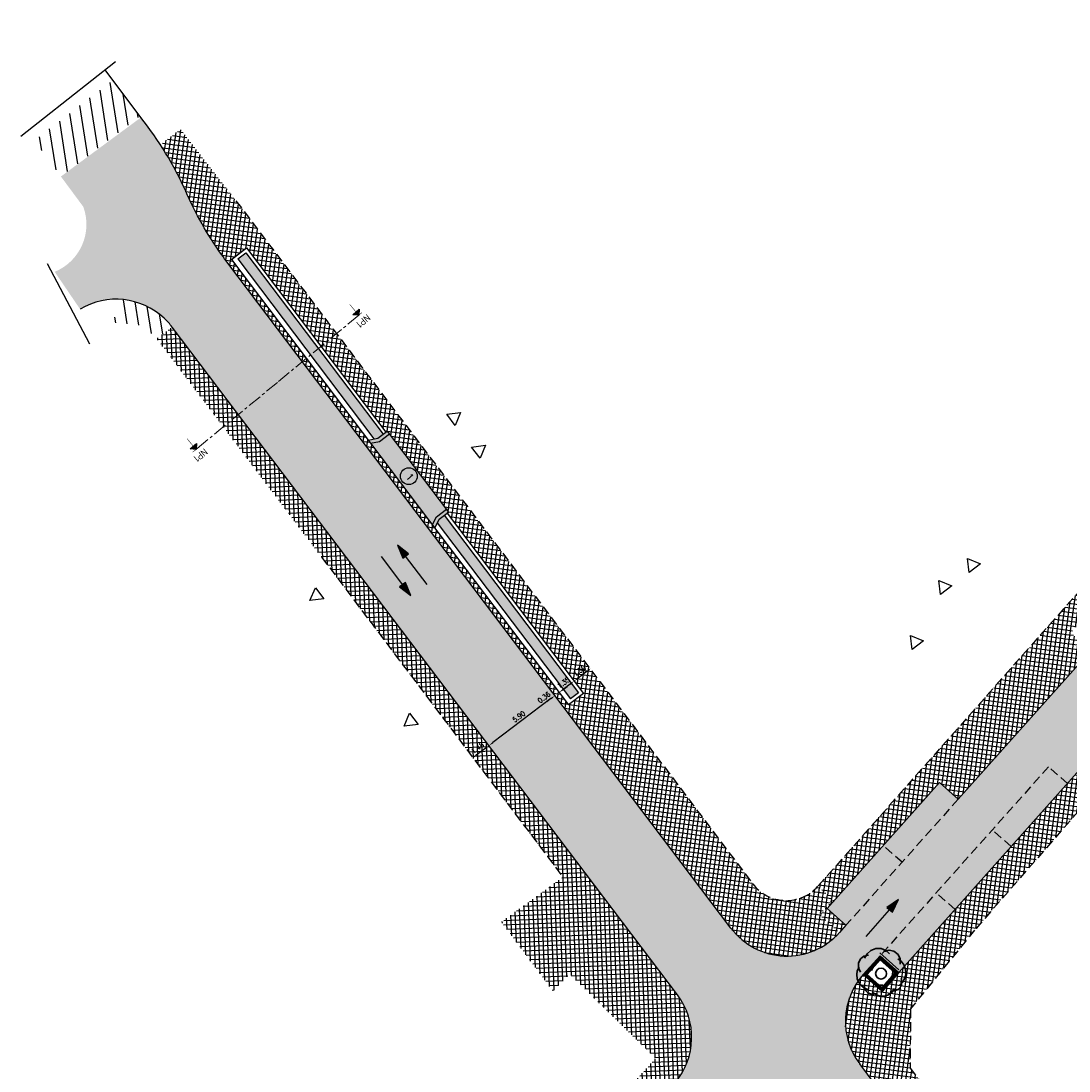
# Model space of a CAD drawing. Header units: metres. Extents: x 183890 to 185675, y 327401 to 328446.
# Tile 5 of 69: x 183979 to 184054, y 327715 to 327790. Entities that reach past the tile are written whole.
import ezdxf
from ezdxf.enums import TextEntityAlignment as Align

# ---------------------------------------------------------------- set-up
doc = ezdxf.new("R2010")
doc.units = ezdxf.units.M
doc.header["$LTSCALE"] = 0.2
doc.header["$PDMODE"] = 35
doc.header["$PDSIZE"] = 0.2
for name, pattern in [('ACAD_ISO02W100', [15, 12, -3]), ('CENTERx10', [20, 12.5, -2.5, 2.5, -2.5]), ('HIDDEN', [9.524999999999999, 6.35, -3.175]), ('HIDDEN2', [4.762499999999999, 3.175, -1.5875]), ('XX-CENTER', [8, 5, -1, 1, -1])]:
    doc.linetypes.add(name, pattern=pattern)
for name, color, linetype, lineweight in [('O_GRO_L_BOOM', 116, 'Continuous', 30), ('X-XX-AL-AANPIJLING-T25', 7, 'Continuous', 25), ('X-XX-AL-M', 7, 'Continuous', 18), ('X-XX-AL-T25', 7, 'Continuous', 25), ('X-XX-AL-VERWIJZING_DOORSNEDE-G', 7, 'XX-CENTER', 18)]:
    doc.layers.add(name, color=color, linetype=linetype, lineweight=lineweight)
for name, color, linetype in [('O_RIO_L_KOKER', 7, 'Continuous'), ('O_WEGEN_A_PVAK', 253, 'Continuous'), ('O_WEGEN_A_RIJWEG_GEB KL', 253, 'Continuous'), ('O_WEGEN_A_TROTTOIR', 252, 'Continuous'), ('O_WEGEN_brug', 254, 'Continuous'), ('O_WEGEN_HERSTRATEN', 253, 'Continuous'), ('O_WEGEN_L_2STREK', 3, 'Continuous'), ('O_WEGEN_L_HARDSTEENBAND200', 1, 'CENTERx10'), ('O_WEGEN_L_OB 60x200', 2, 'HIDDEN'), ('O_WEGEN_L_P-VAK', 6, 'HIDDEN2'), ('O_WEGEN_L_RIJRICHTING', 3, 'Continuous'), ('O_WEGEN_L_TB18-20', 1, 'ACAD_ISO02W100'), ('O_WEGEN_T_BOOGSTRALEN', 7, 'Continuous'), ('VOP-A', 7, 'Continuous'), ('Z_ZZZ_L_AAND_INRITTEN', 2, 'Continuous'), ('Z_ZZZ_Z_WERKGRENS', 3, 'FENCELINE2')]:
    doc.layers.add(name, color=color, linetype=linetype)
doc.styles.add('NLCS-ISO', font='NLCS-ISO.ttf')
doc.styles.add('ROMANS', font='romans.shx', dxfattribs={"width": 0.9})
doc.styles.add('ROMANS1_200_25', font='romans.shx', dxfattribs={"width": 0.9, "height": 0.5})
doc.styles.get("Standard").update_dxf_attribs({"font": 'arial.ttf'})
doc.linetypes.add('FENCELINE2', pattern='A,6.35,-2.54,[132,ltypeshp.shx,S=2.54,R=0,X=-2.54,Y=0],-2.54,25.4', length=36.83)
doc.dimstyles.new('1_200', dxfattribs={"dimscale": 0.2, "dimtxt": 1.8, "dimasz": 1.8, "dimexe": 1.8, "dimexo": 0.625, "dimgap": 0.9, "dimtad": 1, "dimlfac": -1, "dimzin": 0, "dimdsep": 46, "dimtxsty": 'ROMANS', "dimcen": 0.9, "dimse1": 1, "dimse2": 1, "dimadec": 0, "dimazin": 0, "dimtfac": 1, "dimtix": 1, "dimtofl": 0, "dimtmove": 2, "dimatfit": 3, "dimfxl": 1, "dimtolj": 1, "dimtzin": 0, "dimarcsym": 0})

# ---------------------------------------------------------------- blocks, each defined once
blk = doc.blocks.new('*D2')
at = {"layer": 'Defpoints', "color": 0, "transparency": 16777216}
for p in [(184019.6111764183, 327743.476992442), (184018.4231585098, 327742.5777074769), (184018.4231585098, 327742.5777074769)]:
    blk.add_point(p, dxfattribs=at)
at = {"layer": 'X-XX-AL-M', "color": 0, "lineweight": -2, "transparency": 16777216}
blk.add_line((184019.3241385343, 327743.2597155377), (184018.7101963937, 327742.7949843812), dxfattribs=at)
at = {"layer": 'X-XX-AL-M', "color": 0, "transparency": 16777216}
for points in [[(184019.2879257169, 327743.3075551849), (184019.3603513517, 327743.2118758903), (184019.6111764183, 327743.476992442)], [(184018.6739835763, 327742.8428240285), (184018.7464092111, 327742.7471447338), (184018.4231585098, 327742.5777074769)]]:
    blk.add_solid(points, dxfattribs=at)
at = {"layer": 'X-XX-AL-M', "color": 0, "transparency": 16777216, "insert": (184018.7998905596, 327743.3143878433), "char_height": 0.36, "attachment_point": 5, "rotation": 37.12435430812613, "style": 'ROMANS'}
blk.add_mtext('\\A1;1.50', dxfattribs=at)
blk = doc.blocks.new('*D13')
at = {"layer": 'Defpoints', "color": 0, "transparency": 16777216}
for p in [(184017.0597285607, 327741.5456421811), (184012.3554965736, 327737.9847151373), (184012.3554965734, 327737.9847151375)]:
    blk.add_point(p, dxfattribs=at)
at = {"layer": 'X-XX-AL-M', "color": 0, "lineweight": -2, "transparency": 16777216}
blk.add_line((184016.7726906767, 327741.3283652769), (184012.6425344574, 327738.2019920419), dxfattribs=at)
at = {"layer": 'X-XX-AL-M', "color": 0, "transparency": 16777216}
for points in [[(184016.7364778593, 327741.3762049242), (184016.8089034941, 327741.2805256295), (184017.0597285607, 327741.5456421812)], [(184012.60632164, 327738.2498316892), (184012.6787472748, 327738.1541523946), (184012.3554965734, 327737.9847151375)]]:
    blk.add_solid(points, dxfattribs=at)
at = {"layer": 'X-XX-AL-M', "color": 0, "transparency": 16777216, "insert": (184014.4903356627, 327740.0522165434), "char_height": 0.36, "attachment_point": 5, "rotation": 37.12435430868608, "style": 'ROMANS'}
blk.add_mtext('\\A1;5.90', dxfattribs=at)
blk = doc.blocks.new('*D3')
at = {"layer": 'Defpoints', "color": 0, "transparency": 16777216}
for p in [(184012.3554965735, 327737.9847151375), (184011.1676585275, 327737.1006343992), (184011.1749096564, 327737.0910551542)]:
    blk.add_point(p, dxfattribs=at)
at = {"layer": 'X-XX-AL-M', "color": 0, "lineweight": -2, "transparency": 16777216}
blk.add_line((184012.0684586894, 327737.7674382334), (184011.4619475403, 327737.3083320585), dxfattribs=at)
at = {"layer": 'X-XX-AL-M', "color": 0, "transparency": 16777216}
for points in [[(184012.032245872, 327737.8152778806), (184012.1046715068, 327737.719598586), (184012.3554965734, 327737.9847151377)], [(184011.425734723, 327737.3561717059), (184011.4981603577, 327737.2604924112), (184011.1749096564, 327737.0910551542)]]:
    blk.add_solid(points, dxfattribs=at)
at = {"layer": 'X-XX-AL-M', "color": 0, "transparency": 16777216, "insert": (184011.5479262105, 327737.8249230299), "char_height": 0.36, "attachment_point": 5, "rotation": 37.12435430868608, "style": 'ROMANS'}
blk.add_mtext('\\A1;1.48', dxfattribs=at)
blk = doc.blocks.new('*D27')
at = {"layer": 'Defpoints', "color": 0, "transparency": 16777216}
for p in [(184018.4231585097, 327742.5777074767), (184017.3467664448, 327741.7629190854), (184017.3467664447, 327741.7629190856)]:
    blk.add_point(p, dxfattribs=at)
at = {"layer": 'X-XX-AL-M', "color": 0, "lineweight": -2, "transparency": 16777216}
blk.add_line((184018.1361206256, 327742.3604305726), (184017.6338043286, 327741.9801959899), dxfattribs=at)
at = {"layer": 'X-XX-AL-M', "color": 0, "transparency": 16777216}
for points in [[(184018.0999078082, 327742.4082702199), (184018.172333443, 327742.3125909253), (184018.4231585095, 327742.577707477)], [(184017.5975915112, 327742.0280356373), (184017.670017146, 327741.9323563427), (184017.3467664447, 327741.7629190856)]]:
    blk.add_solid(points, dxfattribs=at)
at = {"layer": 'X-XX-AL-M', "color": 0, "transparency": 16777216, "insert": (184017.6676855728, 327742.4573511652), "char_height": 0.36, "attachment_point": 5, "rotation": 37.12435430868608, "style": 'ROMANS'}
blk.add_mtext('\\A1;1.35', dxfattribs=at)
blk = doc.blocks.new('*D12')
at = {"layer": 'Defpoints', "color": 0, "transparency": 16777216}
for p in [(184017.3467664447, 327741.7629190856), (184017.0597285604, 327741.5456421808), (184017.0597285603, 327741.545642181)]:
    blk.add_point(p, dxfattribs=at)
at = {"layer": 'X-XX-AL-M', "color": 0, "lineweight": -2, "transparency": 16777216}
for p, q in [((184017.6338043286, 327741.9801959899), (184017.9208422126, 327742.1974728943)), ((184016.7726906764, 327741.3283652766), (184016.4856527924, 327741.1110883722))]:
    blk.add_line(p, q, dxfattribs=at)
at = {"layer": 'X-XX-AL-M', "color": 0, "transparency": 16777216}
for points in [[(184017.5975915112, 327742.0280356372), (184017.670017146, 327741.9323563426), (184017.3467664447, 327741.7629190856)], [(184016.736477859, 327741.376204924), (184016.8089034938, 327741.2805256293), (184017.0597285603, 327741.545642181)]]:
    blk.add_solid(points, dxfattribs=at)
at = {"layer": 'X-XX-AL-M', "color": 0, "transparency": 16777216, "insert": (184016.2824285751, 327741.4187284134), "char_height": 0.36, "attachment_point": 5, "rotation": 37.12435430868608, "style": 'ROMANS'}
blk.add_mtext('\\A1;0.36', dxfattribs=at)
blk = doc.blocks.new('Boom-2')
at = {"layer": 'O_GRO_L_BOOM'}
for p, q in [((-2.872645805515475, 3.753385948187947), (-2.122767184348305, 4.44453141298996)), ((-2.122767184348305, 4.44453141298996), (-1.079351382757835, 4.846132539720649)), ((-1.079351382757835, 4.846132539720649), (0.001416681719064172, 4.802082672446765)), ((0.001416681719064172, 4.802082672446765), (0.9300709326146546, 4.4311362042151)), ((0.5884910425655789, 4.222993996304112), (1.598547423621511, 4.48716459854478)), ((0.9300709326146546, 4.4311362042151), (1.706611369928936, 3.733293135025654)), ((1.598547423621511, 4.48716459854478), (2.560561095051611, 4.253648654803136)), ((-4.64327125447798, 1.854732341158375), (-4.220289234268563, 2.697991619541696)), ((-4.220289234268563, 2.697991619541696), (-3.503770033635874, 3.251706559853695)), ((-3.503770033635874, 3.251706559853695), (-2.579108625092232, 3.463841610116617)), ((-3.381022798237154, 2.858091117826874), (-2.872645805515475, 3.753385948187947)), ((2.560561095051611, 4.253648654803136), (3.422496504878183, 3.607841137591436)), ((3.359770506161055, 2.749898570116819), (4.03223983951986, 2.222845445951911)), ((3.422496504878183, 3.607841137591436), (3.857457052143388, 2.701855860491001)), ((3.857457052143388, 2.701855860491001), (3.813407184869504, 1.621087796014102)), ((4.03223983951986, 2.222845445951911), (4.63799033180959, 1.420931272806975)), ((-4.987555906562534, -0.4629104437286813), (-4.872794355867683, 0.3096371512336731)), ((-4.872794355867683, 0.3096371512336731), (-4.483171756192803, 1.01546590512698)), ((-4.653961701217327, 0.9113948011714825), (-4.64327125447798, 1.854732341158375)), ((-4.219001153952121, 0.005409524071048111), (-4.653961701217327, 0.9113948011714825)), ((-1.957386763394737, 0.329601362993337), (-1.586440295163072, 1.258255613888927)), ((-1.586440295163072, 1.258255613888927), (-0.8699210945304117, 1.811970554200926)), ((2.172226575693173, 0.8552378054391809), (2.332326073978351, 0.01597136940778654)), ((2.332326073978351, 0.01597136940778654), (2.2175645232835, -0.7565762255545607)), ((4.63799033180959, 1.420931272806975), (4.935520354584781, 0.5483054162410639)), ((4.935520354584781, 0.5483054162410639), (5.010224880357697, -0.3429965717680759)), ((-4.912851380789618, -1.354212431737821), (-4.987555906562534, -0.4629104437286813)), ((-4.581961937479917, -2.089407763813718), (-4.912851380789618, -1.354212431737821)), ((-4.080282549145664, -2.720531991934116), (-4.581961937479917, -2.089407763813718)), ((4.387086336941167, -2.010838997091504), (3.72260268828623, -2.649948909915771)), ((4.164260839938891, -2.029515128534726), (4.049499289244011, -2.80206272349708)), ((4.056196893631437, -1.275643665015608), (4.164260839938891, -2.029515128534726)), ((4.810068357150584, -1.167579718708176), (4.387086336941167, -2.010838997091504)), ((5.010224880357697, -0.3429965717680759), (4.810068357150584, -1.167579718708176)), ((-3.407813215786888, -3.247585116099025), (-4.080282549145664, -2.720531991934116)), ((-3.337101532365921, -3.555805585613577), (-3.46384161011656, -2.579108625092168)), ((-2.668625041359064, -3.499777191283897), (-3.407813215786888, -3.247585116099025)), ((-2.697991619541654, -4.220289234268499), (-3.337101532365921, -3.555805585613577)), ((-1.821372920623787, -4.505840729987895), (-2.697991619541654, -4.220289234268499)), ((-1.100860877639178, -4.535207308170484), (-1.858725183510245, -4.060189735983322)), ((-0.4963984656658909, -2.644539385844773), (-1.235586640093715, -2.3923473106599)), ((0.30950854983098, -2.621870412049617), (-0.4963984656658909, -2.644539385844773)), ((2.222845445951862, -4.032239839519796), (1.506326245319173, -4.585954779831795)), ((2.787250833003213, -3.805421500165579), (1.981343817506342, -3.828090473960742)), ((2.697863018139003, -3.274375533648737), (2.222845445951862, -4.032239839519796)), ((3.522446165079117, -3.474532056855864), (2.787250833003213, -3.805421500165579)), ((4.049499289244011, -2.80206272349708), (3.522446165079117, -3.474532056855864)), ((-0.8967115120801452, -4.293705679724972), (-1.821372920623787, -4.505840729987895)), ((-0.309637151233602, -4.872794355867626), (-1.100860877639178, -4.535207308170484)), ((0.633700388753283, -4.883484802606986), (-0.309637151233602, -4.872794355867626)), ((1.506326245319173, -4.585954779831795), (0.633700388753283, -4.883484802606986))]:
    blk.add_line(p, q, dxfattribs=at)
blk.add_circle((-0.03025623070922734, -0.2848553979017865), 1.103874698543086, dxfattribs=at)
blk = doc.blocks.new('pijldrsn')
at = {"linetype": 'Continuous'}
blk.add_hatch(color=256, dxfattribs=at).paths.add_polyline_path([(-2.99999997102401, -2.999999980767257), (2.897598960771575e-08, 1.923274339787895e-08), (3.00000002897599, -2.999999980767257)])
for p, q in [((-2.99999997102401, -2.999999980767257), (2.897598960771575e-08, 1.923274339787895e-08)), ((2.897598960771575e-08, 1.923274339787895e-08), (3.00000002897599, -2.999999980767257)), ((2.897598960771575e-08, 1.923274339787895e-08), (2.897598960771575e-08, -2.999999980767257)), ((2.897598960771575e-08, 1.923274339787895e-08), (2.897598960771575e-08, 1.923274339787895e-08)), ((2.897598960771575e-08, 1.923274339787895e-08), (2.897598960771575e-08, 1.923274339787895e-08)), ((2.897598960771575e-08, 1.923274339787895e-08), (2.897598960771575e-08, 1.923274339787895e-08)), ((3.00000002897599, -2.999999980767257), (-2.99999997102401, -2.999999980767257))]:
    blk.add_line(p, q, dxfattribs=at)
at = {"linetype": 'Continuous', "const_width": 0.35}
for points in [[(-2.99999997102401, 1.923274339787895e-08), (3.00000002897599, 1.923274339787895e-08)], [(2.897598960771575e-08, 1.923274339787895e-08), (2.897598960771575e-08, -9.999999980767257)]]:
    blk.add_lwpolyline(points, dxfattribs=at)
at = {"flags": 11}
for tag, p in [('TEXTAT', (0, -65)), ('TEXTHG', (0.02287704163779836, -71.78196205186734))]:
    blk.add_attdef(tag, text='', height=5, dxfattribs=at).set_placement(p, align=Align.TOP_CENTER)

msp = doc.modelspace()

# ---------------------------------------------------------------- hatches: boundary and pattern name
at = {"layer": 'O_RIO_L_KOKER'}
h = msp.add_hatch(color=143, dxfattribs=at)
h.dxf.hatch_style = 1
h.paths.add_polyline_path([(183995.0661664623, 327773.0196985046), (183994.4920906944, 327772.5851446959), (184004.1773390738, 327759.7902587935), (184004.4631053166, 327759.843528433), (184004.8298759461, 327760.121160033)])
h = msp.add_hatch(color=143, dxfattribs=at)
h.dxf.hatch_style = 1
h.paths.add_polyline_path([(184009.1854763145, 327754.3671093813), (184008.818705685, 327754.0894777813), (184008.6898616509, 327753.8289030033), (184018.1681635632, 327741.3074077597), (184018.7422393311, 327741.7419615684)])
at = {"layer": 'O_WEGEN_A_PVAK'}
for points in [[(184065.484527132, 327748.7239727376), (184064.1421858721, 327749.9208249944), (184064.0575192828, 327749.8282317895), (184040.1830132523, 327723.0515479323), (184041.5265294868, 327721.85364805)], [(184045.7432309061, 327734.1711872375), (184044.4008896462, 327735.3680394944), (184044.3162230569, 327735.2754462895), (184036.4137154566, 327726.412312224), (184037.757231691, 327725.2144123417)]]:
    msp.add_hatch(color=256, dxfattribs=at).paths.add_polyline_path(points)
at = {"layer": 'O_WEGEN_A_RIJWEG_GEB KL'}
h = msp.add_hatch(color=256, dxfattribs=at)
edge = h.paths.add_edge_path()
edge.add_arc((184069.3951899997, 327755.2360591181), 2.5, 0, 360)
edge = h.paths.add_edge_path()
edge.add_arc((184141.3339885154, 327838.4391510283), 2.5, 0, 360)
edge = h.paths.add_edge_path()
edge.add_line((184071.5434042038, 327749.8034990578), (184075.32, 327753.2100000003))
edge.add_line((184075.32, 327753.2100000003), (184074.1005622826, 327754.5927109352))
edge.add_arc((184077.851839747, 327757.900188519), 5.001148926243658, 139.434776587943, 221.4024202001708, ccw=False)
edge.add_line((184074.0526361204, 327761.1525019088), (184081.3549604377, 327769.4738817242))
edge.add_line((184081.3549604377, 327769.4738817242), (184089.841919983, 327779.1452388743))
edge.add_line((184089.841919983, 327779.1452388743), (184117.5509981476, 327810.7211801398))
edge.add_line((184117.5509981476, 327810.7211801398), (184122.3279498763, 327816.2447950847))
edge.add_line((184122.3279498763, 327816.2447950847), (184136.3969138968, 327832.7524866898))
edge.add_arc((184140.2023497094, 327829.5092385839), 5.000000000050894, 44.28618020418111, 139.5601336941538, ccw=False)
edge.add_line((184143.7816555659, 327833.0004517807), (184147.34857049, 327836.3898014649))
edge.add_line((184147.34857049, 327836.3898014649), (184146.3093073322, 327837.483510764))
edge.add_arc((184149.9339084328, 327840.9276749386), 5.000000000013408, 139.5601336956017, 223.5377885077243, ccw=False)
edge.add_line((184146.1284726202, 327844.1709230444), (184188.4023322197, 327893.7725736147))
edge.add_line((184188.4023322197, 327893.7725736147), (184186.0468639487, 327896.0192153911))
edge.add_line((184186.0468639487, 327896.0192153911), (184139.7511758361, 327841.6985887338))
edge.add_line((184139.7511758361, 327841.6985887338), (184115.1081984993, 327812.8648288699))
edge.add_line((184115.1081984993, 327812.8648288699), (184065.2713859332, 327756.0731789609))
edge.add_line((184065.2713859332, 327756.0731789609), (184037.1644505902, 327724.5552712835))
edge.add_line((184037.1644505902, 327724.5552712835), (184039.6140133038, 327722.4133805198))
edge.add_line((184039.6140133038, 327722.4133805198), (184040.1830132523, 327723.0515479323))
edge.add_line((184040.1830132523, 327723.0515479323), (184064.0575192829, 327749.8282317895))
edge.add_arc((184067.7895088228, 327746.5007321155), 5.000000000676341, 41.34209099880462, 138.2793095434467, ccw=False)
h = msp.add_hatch(color=256, dxfattribs=at)
edge = h.paths.add_edge_path()
edge.add_line((183989.2623149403, 327768.3729982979), (183993.3392090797, 327772.9006084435))
edge.add_arc((184013.7145453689, 327787.3866593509), 24.99999999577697, 203.5502022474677, 215.4113080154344, ccw=False)
edge.add_arc((183967.8790283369, 327767.4090374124), 25.0000000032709, 23.55020224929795, 32.23300750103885)
edge.add_line((183989.0261793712, 327780.7431291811), (183987.6019861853, 327782.639524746))
edge.add_line((183987.6019861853, 327782.639524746), (183981.9165621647, 327778.4466985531))
edge.add_line((183981.9165621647, 327778.4466985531), (183983.5079996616, 327776.2959998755))
edge.add_arc((183980.0868520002, 327775.040505), 3.64424459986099, -67.60961910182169, 20.152158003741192, ccw=False)
edge.add_line((183981.4749999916, 327771.671000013), (183983.2807175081, 327769.0174762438))
edge.add_arc((183985.8436751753, 327764.7243133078), 4.999999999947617, 46.86435020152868, 120.83660518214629, ccw=False)
h = msp.add_hatch(color=256, dxfattribs=at)
edge = h.paths.add_edge_path()
edge.add_line((183993.3392090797, 327772.9006084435), (183989.2623149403, 327768.3729982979))
edge.add_arc((183985.8436751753, 327764.7243133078), 4.999999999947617, 37.12435430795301, 46.86435020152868, ccw=False)
edge.add_line((183989.8303124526, 327767.7420480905), (184025.7697039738, 327720.2636153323))
edge.add_arc((184021.7831196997, 327717.2458105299), 4.99999999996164, -40.11659934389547, 37.12536063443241, ccw=False)
edge.add_line((184025.6067934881, 327714.0240844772), (184023.6182098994, 327711.6758880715))
edge.add_line((184023.6182098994, 327711.6758880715), (184027.2734323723, 327708.5647229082))
edge.add_line((184027.2734323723, 327708.5647229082), (184027.5370522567, 327708.8510702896))
edge.add_arc((184031.0809557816, 327705.323925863), 5.000000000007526, 40.248871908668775, 135.1357965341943, ccw=False)
edge.add_line((184034.8971817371, 327708.5544706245), (184040.6030527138, 327712.8929678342))
edge.add_line((184040.6030527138, 327712.8929678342), (184038.7328088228, 327715.3597042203))
edge.add_arc((184042.71710291, 327718.3805320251), 4.999999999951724, 138.279309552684, 217.1688201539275, ccw=False)
edge.add_line((184038.9851133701, 327721.708031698), (184039.6140133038, 327722.4133805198))
edge.add_line((184039.6140133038, 327722.4133805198), (184037.1644505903, 327724.5552712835))
edge.add_arc((184033.5648643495, 327728.0255708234), 5.000000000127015, 217.1243543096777, 316.0476487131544, ccw=False)
edge.add_line((184029.5782270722, 327725.0078360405), (183993.7813589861, 327772.2979854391))
edge.add_arc((184013.7145453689, 327787.3866593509), 24.99999999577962, 215.4113080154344, 217.1243543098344, ccw=False)
at = {"layer": 'O_WEGEN_A_TROTTOIR'}
h = msp.add_hatch(dxfattribs=at)
h.set_pattern_fill('ANSI37', color=256, scale=0.1, style=0)
h.set_pattern_definition([(82.34754323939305, (184037.0400008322, 327702.9326401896), (-0.3146723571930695, 0.04227951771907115), []), (172.3475432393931, (184037.0400008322, 327702.9326401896), (-0.04227951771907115, -0.3146723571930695), [])])
edge = h.paths.add_edge_path()
edge.add_line((184170.9238634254, 327916.7893261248), (184168.1620519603, 327914.0683892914))
edge.add_line((184168.1620519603, 327914.0683892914), (184184.4543829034, 327898.6707699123))
edge.add_line((184184.4543829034, 327898.6707699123), (184178.2445199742, 327892.0179112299))
edge.add_line((184178.2445199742, 327892.0179112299), (184159.7736778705, 327870.5080951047))
edge.add_line((184159.7736778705, 327870.5080951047), (184152.0655389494, 327861.3893509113))
edge.add_line((184152.0655389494, 327861.3893509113), (184143.1366759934, 327850.8200929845))
edge.add_line((184143.1366759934, 327850.8200929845), (184133.1612139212, 327839.0938221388))
edge.add_line((184133.1612139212, 327839.0938221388), (184128.0533838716, 327832.9952355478))
edge.add_line((184128.0533838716, 327832.9952355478), (184120.9878794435, 327824.5601401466))
edge.add_line((184120.9878794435, 327824.5601401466), (184113.5270943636, 327816.6307289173))
edge.add_line((184113.5270943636, 327816.6307289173), (184112.2763495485, 327815.3402812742))
edge.add_line((184112.2763495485, 327815.3402812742), (184109.3260929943, 327812.0411351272))
edge.add_line((184109.3260929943, 327812.0411351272), (184106.3758364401, 327808.7419889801))
edge.add_line((184106.3758364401, 327808.7419889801), (184101.8911135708, 327803.6371200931))
edge.add_line((184101.8911135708, 327803.6371200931), (184098.0173604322, 327799.2126215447))
edge.add_line((184098.0173604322, 327799.2126215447), (184094.48503175, 327795.1520159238))
edge.add_line((184094.48503175, 327795.1520159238), (184089.8638483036, 327789.8397120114))
edge.add_line((184089.8638483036, 327789.8397120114), (184080.5068335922, 327778.9974336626))
edge.add_line((184080.5068335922, 327778.9974336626), (184072.106946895, 327769.2694053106))
edge.add_line((184072.106946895, 327769.2694053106), (184069.467163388, 327766.0384463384))
edge.add_line((184069.467163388, 327766.0384463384), (184065.8851491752, 327762.2204311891))
edge.add_line((184065.8851491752, 327762.2204311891), (184062.7716076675, 327758.4149915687))
edge.add_line((184062.7716076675, 327758.4149915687), (184057.0538201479, 327752.0181105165))
edge.add_line((184057.0538201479, 327752.0181105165), (184050.045833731, 327744.1098007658))
edge.add_line((184050.045833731, 327744.1098007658), (184035.7609510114, 327727.9897242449))
edge.add_line((184035.7609510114, 327727.9897242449), (184036.8335170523, 327727.0334077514))
edge.add_line((184036.8335170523, 327727.0334077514), (184058.029058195, 327750.8204988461))
edge.add_line((184058.029058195, 327750.8204988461), (184057.9320264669, 327750.9070138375))
edge.add_line((184057.9320264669, 327750.9070138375), (184061.6597104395, 327755.0878339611))
edge.add_line((184061.6597104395, 327755.0878339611), (184061.7567421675, 327755.0013189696))
edge.add_line((184061.7567421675, 327755.0013189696), (184064.6591675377, 327758.271287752))
edge.add_line((184064.6591675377, 327758.271287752), (184064.5614555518, 327758.3570337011))
edge.add_line((184064.5614555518, 327758.3570337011), (184067.5295845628, 327761.7393716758))
edge.add_line((184067.5295845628, 327761.7393716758), (184067.6272965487, 327761.6536257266))
edge.add_line((184067.6272965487, 327761.6536257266), (184078.2062547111, 327773.7089008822))
edge.add_line((184078.2062547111, 327773.7089008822), (184078.3605611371, 327773.884741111))
edge.add_line((184078.3605611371, 327773.884741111), (184078.2628491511, 327773.9704870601))
edge.add_line((184078.2628491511, 327773.9704870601), (184081.8905623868, 327778.1044556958))
edge.add_line((184081.8905623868, 327778.1044556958), (184081.9882743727, 327778.0187097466))
edge.add_line((184081.9882743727, 327778.0187097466), (184084.8403826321, 327781.2688360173))
edge.add_line((184084.8403826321, 327781.2688360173), (184084.7426706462, 327781.3545819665))
edge.add_line((184084.7426706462, 327781.3545819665), (184088.3703838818, 327785.4885506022))
edge.add_line((184088.3703838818, 327785.4885506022), (184088.4680958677, 327785.4028046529))
edge.add_line((184088.4680958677, 327785.4028046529), (184089.3183356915, 327786.3716973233))
edge.add_line((184089.3183356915, 327786.3716973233), (184095.9005945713, 327793.8725249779))
edge.add_line((184095.9005945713, 327793.8725249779), (184100.9782996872, 327799.6588350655))
edge.add_line((184100.9782996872, 327799.6588350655), (184100.8805877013, 327799.7445810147))
edge.add_line((184100.8805877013, 327799.7445810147), (184105.5641314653, 327805.080724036))
edge.add_line((184105.5641314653, 327805.080724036), (184105.6613478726, 327804.9954129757))
edge.add_line((184105.6613478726, 327804.9954129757), (184112.2618930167, 327812.5170787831))
edge.add_arc((184105.115673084, 327818.961162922), 9.62261293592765, 317.957526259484, 319.5061315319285)
edge.add_arc((184109.2123159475, 327809.1404734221), 4.809926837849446, 47.95752626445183, 49.50613153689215)
edge.add_arc((184002.5161160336, 327911.6051224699), 147.726548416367, 318.0216747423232, 319.5702800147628)
edge.add_arc((184118.1718452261, 327819.3879406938), 4.809926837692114, 228.1998395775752, 229.7484448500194)
edge.add_arc((183832.8490808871, 328064.2733510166), 376.0658423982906, 318.6285075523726, 320.2015190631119)
edge.add_line((184121.7806535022, 327823.5576179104), (184121.6817121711, 327823.6419423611))
edge.add_line((184121.6817121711, 327823.6419423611), (184124.4141967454, 327826.8480784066))
edge.add_line((184124.4141967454, 327826.8480784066), (184124.5131380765, 327826.7637539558))
edge.add_line((184124.5131380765, 327826.7637539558), (184132.9956939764, 327836.7166841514))
edge.add_line((184132.9956939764, 327836.7166841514), (184132.8967526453, 327836.8010086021))
edge.add_line((184132.8967526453, 327836.8010086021), (184136.4643479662, 327840.9870142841))
edge.add_line((184136.4643479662, 327840.9870142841), (184136.5632892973, 327840.9026898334))
edge.add_line((184136.5632892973, 327840.9026898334), (184141.6614680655, 327846.884591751))
edge.add_line((184141.6614680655, 327846.884591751), (184141.5625267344, 327846.9689162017))
edge.add_line((184141.5625267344, 327846.9689162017), (184144.2882409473, 327850.167108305))
edge.add_line((184144.2882409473, 327850.167108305), (184144.3871822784, 327850.0827838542))
edge.add_line((184144.3871822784, 327850.0827838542), (184153.0703731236, 327860.271127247))
edge.add_line((184153.0703731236, 327860.271127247), (184152.9714317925, 327860.3554516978))
edge.add_line((184152.9714317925, 327860.3554516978), (184155.8903550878, 327863.7803439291))
edge.add_line((184155.8903550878, 327863.7803439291), (184155.9892964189, 327863.6960194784))
edge.add_line((184155.9892964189, 327863.6960194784), (184160.7856252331, 327869.3237484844))
edge.add_line((184160.7856252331, 327869.3237484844), (184160.686683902, 327869.4080729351))
edge.add_line((184160.686683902, 327869.4080729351), (184164.2304259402, 327873.5660905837))
edge.add_line((184164.2304259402, 327873.5660905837), (184164.3293672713, 327873.481766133))
edge.add_line((184164.3293672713, 327873.481766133), (184168.6163719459, 327878.5118842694))
edge.add_line((184168.6163719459, 327878.5118842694), (184168.5174306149, 327878.5962087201))
edge.add_line((184168.5174306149, 327878.5962087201), (184170.1390546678, 327880.4989266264))
edge.add_line((184170.1390546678, 327880.4989266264), (184170.2379959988, 327880.4146021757))
edge.add_line((184170.2379959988, 327880.4146021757), (184184.8263917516, 327897.5317643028))
edge.add_line((184184.8263917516, 327897.5317643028), (184186.0060768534, 327896.52635739))
edge.add_line((184186.0060768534, 327896.52635739), (184174.7037869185, 327883.2649177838))
edge.add_line((184174.7037869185, 327883.2649177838), (184164.7147772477, 327871.5444036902))
edge.add_line((184164.7147772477, 327871.5444036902), (184157.281196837, 327862.8222793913))
edge.add_line((184157.281196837, 327862.8222793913), (184152.7911996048, 327857.5539817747))
edge.add_line((184152.7911996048, 327857.5539817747), (184143.0009307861, 327846.0666584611))
edge.add_line((184143.0009307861, 327846.0666584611), (184132.3446379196, 327833.5631936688))
edge.add_line((184132.3446379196, 327833.5631936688), (184123.0009470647, 327822.5998585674))
edge.add_line((184123.0009470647, 327822.5998585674), (184116.0522002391, 327814.491513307))
edge.add_line((184116.0522002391, 327814.491513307), (184110.7072732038, 327808.3955431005))
edge.add_line((184110.7072732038, 327808.3955431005), (184097.0656220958, 327792.8501694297))
edge.add_line((184097.0656220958, 327792.8501694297), (184068.6274280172, 327760.4433625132))
edge.add_line((184068.6274280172, 327760.4433625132), (184065.6131281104, 327757.0084103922))
edge.add_line((184065.6131281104, 327757.0084103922), (184063.126618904, 327754.2086414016))
edge.add_line((184063.126618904, 327754.2086414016), (184062.277121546, 327753.2558793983))
edge.add_line((184062.277121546, 327753.2558793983), (184055.0909873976, 327745.1962009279))
edge.add_line((184055.0909873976, 327745.1962009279), (184054.4640208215, 327745.3660228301))
edge.add_line((184054.4640208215, 327745.3660228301), (184053.7407485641, 327746.0109035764))
edge.add_line((184053.7407485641, 327746.0109035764), (184035.8786978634, 327725.9625210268))
edge.add_line((184035.8786978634, 327725.9625210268), (184037.2940067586, 327724.7005499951))
edge.add_line((184037.2940067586, 327724.7005499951), (184037.757231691, 327725.2144123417))
edge.add_line((184037.757231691, 327725.2144123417), (184036.4137154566, 327726.412312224))
edge.add_line((184036.4137154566, 327726.412312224), (184044.3997146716, 327735.3690871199))
edge.add_line((184044.3997146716, 327735.3690871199), (184045.743230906, 327734.1711872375))
edge.add_line((184045.743230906, 327734.1711872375), (184051.2841199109, 327740.385625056))
edge.add_line((184051.2841199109, 327740.385625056), (184059.9341120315, 327750.0871076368))
edge.add_line((184059.9341120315, 327750.0871076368), (184083.2532874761, 327776.5644946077))
edge.add_line((184083.2532874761, 327776.5644946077), (184097.6306978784, 327792.9483044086))
edge.add_line((184097.6306978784, 327792.9483044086), (184127.4296871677, 327827.2817088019))
edge.add_line((184127.4296871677, 327827.2817088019), (184139.7511758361, 327841.6985887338))
edge.add_line((184139.7511758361, 327841.6985887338), (184153.0590756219, 327857.3132925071))
edge.add_line((184153.0590756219, 327857.3132925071), (184171.2630905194, 327878.6728086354))
edge.add_line((184171.2630905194, 327878.6728086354), (184186.0468639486, 327896.0192153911))
edge.add_arc((184182.4408831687, 327899.5086857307), 5.017917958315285, 315.9407374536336, 407.2411573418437)
edge.add_line((184185.8476182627, 327903.1929301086), (184184.4919031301, 327901.7225436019))
edge.add_line((184184.4919031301, 327901.7225436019), (184175.6282056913, 327909.8119560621))
edge.add_line((184175.6282056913, 327909.8119560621), (184176.983920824, 327911.2823425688))
edge.add_line((184176.983920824, 327911.2823425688), (184170.9238634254, 327916.7893261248))
h = msp.add_hatch(dxfattribs=at)
h.set_pattern_fill('ANSI37', color=256, scale=0.1, angle=37.12, style=0)
h.set_pattern_definition([(82.12, (0, 0), (-0.3145019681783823, 0.04352886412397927), []), (172.12, (0, 0), (-0.04352886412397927, -0.3145019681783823), [])])
edge = h.paths.add_edge_path()
edge.add_arc((184033.5156774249, 327729.979384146), 3.000000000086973, 217.1243543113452, 318.4540893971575, ccw=False)
edge.add_line((184031.1236950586, 327728.1687432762), (183995.4711452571, 327775.268238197))
edge.add_line((183995.4711452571, 327775.268238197), (183994.3692494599, 327776.7239190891))
edge.add_line((183994.3692494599, 327776.7239190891), (183990.4267034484, 327781.8109393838))
edge.add_line((183990.4267034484, 327781.8109393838), (183989.0261793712, 327780.7431291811))
edge.add_arc((183967.8790283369, 327767.4090374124), 25.00000000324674, 23.550202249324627, 32.23300750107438, ccw=False)
edge.add_arc((184013.7145453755, 327787.3866593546), 25.00000000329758, 203.5502022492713, 215.411308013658)
edge.add_line((183993.3392090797, 327772.9006084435), (184028.27687685, 327726.7270100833))
edge.add_line((184028.27687685, 327726.7270100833), (184017.9858885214, 327740.9185944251))
edge.add_line((184017.9858885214, 327740.9185944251), (183994.0382195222, 327772.5551287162))
edge.add_line((183994.0382195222, 327772.5551287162), (183995.1146115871, 327773.3699171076))
edge.add_line((183995.1146115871, 327773.3699171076), (184005.0292078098, 327760.272046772))
edge.add_line((184005.0292078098, 327760.272046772), (184005.1328603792, 327760.3505078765))
edge.add_line((184005.1328603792, 327760.3505078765), (184009.4884607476, 327754.5964572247))
edge.add_line((184009.4884607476, 327754.5964572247), (184009.3848081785, 327754.5179961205))
edge.add_line((184009.3848081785, 327754.5179961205), (184019.0924579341, 327741.6935164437))
edge.add_line((184019.0924579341, 327741.6935164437), (184018.0160658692, 327740.8787280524))
edge.add_line((184018.0160658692, 327740.8787280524), (184028.2665521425, 327726.740649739))
edge.add_line((184028.2665521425, 327726.740649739), (184029.5782270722, 327725.0078360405))
edge.add_arc((184033.562222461, 327728.0206323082), 4.994913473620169, 217.0974769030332, 318.3412486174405)
edge.add_line((184037.2940067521, 327724.7005499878), (184035.8786682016, 327725.9624877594))
edge.add_line((184035.8786682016, 327725.9624877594), (184036.8335170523, 327727.0334077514))
edge.add_line((184036.8335170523, 327727.0334077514), (184035.7609510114, 327727.9897242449))
h = msp.add_hatch(dxfattribs=at)
h.set_pattern_fill('ANSI37', color=256, scale=0.1, style=0)
h.set_pattern_definition([(92.2408985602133, (184281.3186915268, 327989.6068451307), (-0.317257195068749, -0.01241459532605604), []), (182.2408985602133, (184281.3186915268, 327989.6068451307), (0.01241459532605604, -0.317257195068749), [])])
edge = h.paths.add_edge_path()
edge.add_line((184023.6182098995, 327711.6758880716), (184021.92175404, 327713.1758300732))
edge.add_line((184021.92175404, 327713.1758300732), (184024.211, 327715.765))
edge.add_line((184024.211, 327715.765), (184018.109, 327721.754))
edge.add_line((184018.109, 327721.754), (184016.918, 327720.541))
edge.add_line((184016.918, 327720.541), (184013.255, 327725.45))
edge.add_line((184013.255, 327725.45), (184017.6292053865, 327728.6460389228))
edge.add_line((184017.6292053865, 327728.6460389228), (184004.5091108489, 327746.0263317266))
edge.add_line((184004.5091108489, 327746.0263317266), (183988.7392633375, 327766.9186693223))
edge.add_line((183988.7392633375, 327766.9186693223), (183989.8302462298, 327767.7421355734))
edge.add_line((183989.8302462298, 327767.7421355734), (184005.6274786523, 327746.8728941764))
edge.add_line((184005.6274786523, 327746.8728941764), (184025.74361217, 327720.2980844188))
edge.add_arc((184021.6567489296, 327717.2487158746), 5.099127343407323, -39.22659003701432, 36.728059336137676, ccw=False)
edge.add_line((184025.6067934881, 327714.0240844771), (184023.6182098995, 327711.6758880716))
h = msp.add_hatch(dxfattribs=at)
h.set_pattern_fill('ANSI37', color=256, scale=0.1, style=0)
h.set_pattern_definition([(82.34754323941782, (184036.7873334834, 327706.2074572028), (-0.3146723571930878, 0.04227951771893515), []), (172.3475432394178, (184036.7873334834, 327706.2074572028), (-0.04227951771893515, -0.3146723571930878), [])])
edge = h.paths.add_edge_path()
edge.add_line((184071.3355249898, 327746.9992608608), (184070.9447453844, 327747.4426686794))
edge.add_line((184070.9447453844, 327747.4426686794), (184066.2305066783, 327746.9874310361))
edge.add_line((184066.2305066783, 327746.9874310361), (184046.9101331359, 327724.8796952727))
edge.add_line((184046.9101331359, 327724.8796952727), (184042.34608703, 327719.2744448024))
edge.add_line((184042.34608703, 327719.2744448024), (184042.328917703, 327715.0679596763))
edge.add_line((184042.328917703, 327715.0679596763), (184042.8675837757, 327714.3563838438))
edge.add_line((184042.8675837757, 327714.3563838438), (184040.7238738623, 327712.7336066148))
edge.add_line((184040.7238738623, 327712.7336066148), (184038.7328088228, 327715.3597042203))
edge.add_arc((184042.7171029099, 327718.380532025), 4.999999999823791, 138.2793095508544, 217.168820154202, ccw=False)
edge.add_line((184038.9851133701, 327721.708031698), (184040.3286296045, 327720.5101318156))
edge.add_line((184040.3286296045, 327720.5101318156), (184041.5265294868, 327721.85364805))
edge.add_line((184041.5265294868, 327721.85364805), (184065.484527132, 327748.7239727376))
edge.add_line((184065.484527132, 327748.7239727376), (184064.1421858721, 327749.9208249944))
edge.add_arc((184067.7895088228, 327746.5007321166), 5.000000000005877, 88.07112905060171, 136.841527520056, ccw=False)
edge.add_arc((184067.7813120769, 327746.4833865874), 5.017617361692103, 41.42896945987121, 87.98425075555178, ccw=False)
edge.add_line((184071.5434041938, 327749.8034990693), (184071.3932261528, 327749.6714136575))
edge.add_line((184071.3932261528, 327749.6714136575), (184072.7140801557, 327748.1696331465))
edge.add_line((184072.7140801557, 327748.1696331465), (184071.3355249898, 327746.9992608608))
at = {"layer": 'O_WEGEN_brug'}
h = msp.add_hatch(color=256, dxfattribs=at)
h.dxf.hatch_style = 1
h.paths.add_polyline_path([(184005.4705543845, 327759.9043906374), (184005.1328603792, 327760.3505078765), (184004.4631053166, 327759.843528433), (184003.759680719, 327759.7124031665), (184008.5015511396, 327753.4480629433), (184008.818705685, 327754.0894777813), (184009.4884607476, 327754.5964572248)])
at = {"layer": 'O_WEGEN_HERSTRATEN'}
h = msp.add_hatch(dxfattribs=at)
h.set_pattern_fill('ANSI31', color=256, scale=0.25, style=0)
h.set_pattern_definition([(98.89764359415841, (183982.8605578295, 327770.6801177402), (-0.7841981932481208, -0.1227691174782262), [])])
h.paths.add_polyline_path([(183987.5265448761, 327782.7399792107), (183985.6131091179, 327785.2878295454), (183980.0309375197, 327780.9949666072), (183981.9201034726, 327778.441912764)])
h = msp.add_hatch(dxfattribs=at)
h.set_pattern_fill('ANSI31', color=256, scale=0.25, style=0)
h.set_pattern_definition([(98.89764359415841, (183985.15786672, 327756.8764857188), (-0.7841981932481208, -0.1227691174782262), [])])
edge = h.paths.add_edge_path()
edge.add_arc((183985.8436751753, 327764.7243133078), 4.999999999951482, 37.12435430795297, 83.85047769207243)
edge.add_line((183986.3792925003, 327769.6955419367), (183985.57, 327768.06))
edge.add_line((183985.57, 327768.06), (183987.93, 327767.845))
edge.add_line((183987.93, 327767.845), (183988.6576201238, 327766.89172981))
edge.add_line((183988.6576201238, 327766.89172981), (183989.8303124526, 327767.7420480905))
at = {"layer": 'O_WEGEN_L_RIJRICHTING'}
for points in [[(184005.8520259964, 327752.2322208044), (184006.2286440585, 327751.3058521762), (184006.6413711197, 327751.6182710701)], [(184006.7986969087, 327748.6525070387), (184006.4220788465, 327749.5788756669), (184006.0093517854, 327749.266456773)], [(184041.5013901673, 327727.0442049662), (184040.6697444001, 327726.4888984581), (184041.0588170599, 327726.1474725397)]]:
    msp.add_hatch(color=256, dxfattribs=at).paths.add_polyline_path(points)

# ---------------------------------------------------------------- linework, layer by layer
at = {"layer": 'O_RIO_L_KOKER'}
for p, q in [((183994.0382195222, 327772.5551287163), (183995.1146115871, 327773.3699171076)), ((183994.4920906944, 327772.5851446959), (183995.0661664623, 327773.0196985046))]:
    msp.add_line(p, q, dxfattribs=at)
for points in [[(183995.0661664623, 327773.0196985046), (184004.8298759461, 327760.121160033)], [(183995.1146115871, 327773.3699171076), (184005.0292078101, 327760.2720467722), (184005.1328603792, 327760.3505078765), (184009.4884607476, 327754.5964572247), (184009.3848081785, 327754.5179961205), (184019.0924579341, 327741.6935164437)], [(183994.0382195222, 327772.5551287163), (184018.0160658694, 327740.8787280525)], [(183994.4920906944, 327772.5851446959), (184004.1773390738, 327759.7902587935)], [(184003.759680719, 327759.7124031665), (184004.4631053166, 327759.843528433), (184005.1328603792, 327760.3505078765)], [(184003.9283772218, 327759.4895433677), (184004.5669361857, 327759.6085770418), (184005.2837471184, 327760.1511760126)], [(184008.3328546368, 327753.6709227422), (184008.6207630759, 327754.2531901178), (184009.3375740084, 327754.7957890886)], [(184008.5015511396, 327753.4480629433), (184008.818705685, 327754.0894777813), (184009.4884607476, 327754.5964572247)], [(184009.1854763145, 327754.3671093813), (184018.7422393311, 327741.7419615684)], [(184008.6898616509, 327753.8289030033), (184018.1681635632, 327741.3074077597)]]:
    msp.add_lwpolyline(points, dxfattribs=at)
at = {"layer": 'O_WEGEN_L_2STREK', "linetype": 'Continuous'}
for p, q in [((184065.2713859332, 327756.0731789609), (184045.743230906, 327734.1711872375)), ((184037.7572316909, 327725.2144123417), (184037.2968538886, 327724.6980711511)), ((184040.7238738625, 327712.7336066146), (184038.7328088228, 327715.3597042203))]:
    msp.add_line(p, q, dxfattribs=at)
at = {"layer": 'O_WEGEN_L_2STREK', "color": 250, "linetype": 'Continuous'}
msp.add_line((184041.5152037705, 327722.051313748), (184040.1716875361, 327723.2492136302), dxfattribs=at)
at = {"layer": 'O_WEGEN_L_2STREK', "linetype": 'Continuous'}
for points in [[(183987.6019861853, 327782.639524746), (183985.056681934, 327786.0287445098)], [(184065.484527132, 327748.7239727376), (184041.5265294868, 327721.85364805)]]:
    msp.add_lwpolyline(points, dxfattribs=at)
for points in [[(183993.3392090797, 327772.9006084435, -0.05180009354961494), (183990.7967868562, 327777.3978483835, 0.06117307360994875), (183987.6019861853, 327782.639524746)], [(184029.5782270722, 327725.0078360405), (183993.781358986, 327772.2979854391, -0.007474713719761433), (183993.3392090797, 327772.9006084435, -0.007474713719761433)], [(183989.2623149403, 327768.3729982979, 0.3344607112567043), (183983.2807175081, 327769.0174762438)], [(184025.7697039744, 327720.2636153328), (183989.8303124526, 327767.7420480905, 0.04252435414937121), (183989.2623149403, 327768.3729982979, 0.04252435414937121)]]:
    msp.add_lwpolyline(points, format="xyb", dxfattribs=at)
at = {"layer": 'O_WEGEN_L_2STREK', "linetype": 'Continuous', "flags": 128}
msp.add_lwpolyline([(184045.743230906, 327734.1711872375), (184044.3997146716, 327735.3690871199), (184036.4137154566, 327726.412312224), (184037.757231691, 327725.2144123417)], dxfattribs=at)
at = {"layer": 'O_WEGEN_L_2STREK', "linetype": 'Continuous'}
for centre, start, end in [((184033.5648643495, 327728.0255708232), 217.1243543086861, 318.2793095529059), ((184042.7171029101, 327718.380532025), 138.2793095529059, 217.1688201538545), ((184021.7831196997, 327717.2458105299), 319.8834006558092, 37.12536063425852)]:
    msp.add_arc(centre, 5, start, end, dxfattribs=at)
at = {"layer": 'O_WEGEN_L_HARDSTEENBAND200', "linetype": 'Continuous'}
for p, q in [((184041.5265294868, 327721.85364805), (184040.1830132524, 327723.0515479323)), ((184041.2441499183, 327721.8374684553), (184040.1991928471, 327722.7691683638)), ((184040.3286296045, 327720.5101318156), (184038.9851133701, 327721.7080316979)), ((184040.3124500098, 327720.7925113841), (184039.2674929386, 327721.7242112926))]:
    msp.add_line(p, q, dxfattribs=at)
at = {"layer": 'O_WEGEN_L_OB 60x200', "ltscale": 0.5}
msp.add_line((184000.4597819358, 327751.3905097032), (184017.6292053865, 327728.6460389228), dxfattribs=at)
for points in [[(184178.2445199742, 327892.0179112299), (184159.7736778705, 327870.5080951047), (184152.0683697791, 327861.3869822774), (184143.1366759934, 327850.8200929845), (184136.7897641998, 327843.4261957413), (184122.2669978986, 327826.0864747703), (184120.9878794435, 327824.5601401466), (184113.5270943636, 327816.6307289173), (184112.2763495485, 327815.3402812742), (184106.3758364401, 327808.7419889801), (184099.3551726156, 327800.7505100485), (184089.8638483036, 327789.8397120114), (184083.1364274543, 327782.0428037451), (184072.106946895, 327769.2694053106), (184069.467163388, 327766.0384463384), (184065.8851491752, 327762.2204311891), (184062.7716076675, 327758.4149915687), (184057.0538201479, 327752.0181105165), (184035.7609510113, 327727.9897242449)], [(183994.3692494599, 327776.7239190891), (184031.1237363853, 327728.168688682)], [(184071.3355249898, 327746.9992608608), (184070.9447453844, 327747.4426686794), (184066.2305066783, 327746.9874310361), (184046.9101331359, 327724.8796952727), (184042.34608703, 327719.2744448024), (184042.328917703, 327715.0679596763), (184043.9819267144, 327712.8843410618)]]:
    msp.add_lwpolyline(points, dxfattribs=at)
msp.add_arc((184033.5156774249, 327729.9793841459), 3, 217.1243543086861, 318.4540893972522, dxfattribs=at)
at = {"layer": 'O_WEGEN_L_P-VAK'}
for p, q in [((184052.162012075, 327736.486710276), (184040.1830132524, 327723.0515479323)), ((184053.5055283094, 327735.2888103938), (184052.162012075, 327736.4867102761)), ((184049.5125287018, 327730.8104229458), (184048.1690124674, 327732.0083228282)), ((184041.7502312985, 327729.6927997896), (184040.4067150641, 327730.8906996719)), ((184045.5195290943, 327726.3320354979), (184044.1760128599, 327727.5299353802))]:
    msp.add_line(p, q, dxfattribs=at)
at = {"layer": 'O_WEGEN_L_P-VAK', "flags": 128}
msp.add_lwpolyline([(184045.743230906, 327734.1711872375), (184037.757231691, 327725.2144123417)], dxfattribs=at)
at = {"layer": 'O_WEGEN_L_RIJRICHTING'}
for points in [[(184005.8520259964, 327752.2322208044), (184006.2286440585, 327751.3058521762), (184006.6413711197, 327751.6182710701)], [(184006.7986969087, 327748.6525070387), (184006.4220788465, 327749.5788756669), (184006.0093517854, 327749.266456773)], [(184041.5013901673, 327727.0442049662), (184040.6697444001, 327726.4888984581), (184041.0588170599, 327726.1474725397)]]:
    msp.add_lwpolyline(points, close=True, dxfattribs=at)
for points in [[(184004.6862825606, 327751.4431531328), (184006.215715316, 327749.4226662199)], [(184007.9644403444, 327749.4415747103), (184006.4350075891, 327751.4620616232)], [(184039.1928453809, 327724.4134976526), (184040.86428073, 327726.3181854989)]]:
    msp.add_lwpolyline(points, dxfattribs=at)
at = {"layer": 'O_WEGEN_L_TB18-20', "linetype": 'Continuous', "ltscale": 0.5}
for points in [[(184040.1830132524, 327723.0515479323), (184038.9851133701, 327721.7080316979)], [(184040.1991928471, 327722.7691683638), (184039.2674929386, 327721.7242112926)], [(184041.2441499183, 327721.8374684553), (184040.3124500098, 327720.7925113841)], [(184041.5265294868, 327721.85364805), (184040.3286296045, 327720.5101318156)]]:
    msp.add_lwpolyline(points, dxfattribs=at)
at = {"layer": 'O_WEGEN_L_TB18-20', "ltscale": 0.5, "const_width": 0.18, "flags": 128}
msp.add_lwpolyline([(184040.3205398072, 327720.6513215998), (184041.3853397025, 327721.8455582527), (184040.1911030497, 327722.910358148), (184039.1263031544, 327721.7161214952)], close=True, dxfattribs=at)
at = {"layer": 'VOP-A'}
msp.add_circle((184006.6629794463, 327757.1463945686), 0.6, dxfattribs=at)
at = {"layer": 'X-XX-AL-AANPIJLING-T25', "flags": 128}
for points in [[(184019.0924579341, 327741.6935164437), (184018.0160658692, 327740.8787280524)], [(184018.7422393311, 327741.7419615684), (184018.1681635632, 327741.3074077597)]]:
    msp.add_lwpolyline(points, dxfattribs=at)
at = {"layer": 'X-XX-AL-VERWIJZING_DOORSNEDE-G', "color": 7, "linetype": 'XX-CENTER', "lineweight": 18}
msp.add_lwpolyline([(184003.0993208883, 327768.5823703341), (183997.3123083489, 327763.811575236), (183991.5252958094, 327759.040780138)], dxfattribs=at)
at = {"layer": 'Z_ZZZ_L_AAND_INRITTEN'}
for p, q in [((184009.3556059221, 327761.543726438), (184010.3476279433, 327761.6697911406)), ((184009.9607921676, 327760.7476425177), (184009.3556059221, 327761.543726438)), ((184010.3476279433, 327761.6697911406), (184009.9607921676, 327760.7476425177)), ((184011.1273065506, 327759.213167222), (184012.1193285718, 327759.3392319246)), ((184011.7324927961, 327758.4170833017), (184011.1273065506, 327759.213167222)), ((184012.1193285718, 327759.3392319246), (184011.7324927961, 327758.4170833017)), ((184046.5233876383, 327750.2963852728), (184046.3910257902, 327751.287586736)), ((184046.3910257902, 327751.287586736), (184047.3156123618, 327750.9066147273)), ((184047.3156123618, 327750.9066147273), (184046.5233876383, 327750.2963852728)), ((183999.6295126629, 327748.2969072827), (184000.0219649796, 327749.2166796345)), ((184000.0219649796, 327749.2166796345), (184000.6222850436, 327748.4169197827)), ((184044.4849947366, 327748.7262658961), (184044.3526328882, 327749.7174673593)), ((184044.3526328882, 327749.7174673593), (184045.27721946, 327749.3364953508)), ((184045.27721946, 327749.3364953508), (184044.4849947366, 327748.7262658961)), ((184000.6222850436, 327748.4169197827), (183999.6295126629, 327748.2969072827)), ((184042.473426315, 327744.8213843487), (184042.3410644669, 327745.8125858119)), ((184042.3410644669, 327745.8125858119), (184043.2656510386, 327745.4316138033)), ((184043.2656510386, 327745.4316138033), (184042.473426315, 327744.8213843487)), ((184006.3240202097, 327739.3676471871), (184006.709187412, 327740.2904939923)), ((184006.709187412, 327740.2904939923), (184007.3158125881, 327739.4955060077)), ((184007.3158125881, 327739.4955060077), (184006.3240202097, 327739.3676471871))]:
    msp.add_line(p, q, dxfattribs=at)
at = {"layer": 'Z_ZZZ_Z_WERKGRENS', "ltscale": 0.2}
for p, q in [((183979.0757614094, 327781.325680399), (183985.8030333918, 327786.6156338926)), ((183983.9739138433, 327766.5275909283), (183980.9727312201, 327772.2421773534))]:
    msp.add_line(p, q, dxfattribs=at)

# ---------------------------------------------------------------- block references
at = {"layer": 'O_GRO_L_BOOM', "xscale": 0.3500000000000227, "yscale": 0.3500000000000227, "zscale": 0.3500000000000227}
msp.add_blockref('Boom-2', (184040.2663858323, 327721.8805378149), dxfattribs=at)
at = {"layer": 'X-XX-AL-T25', "color": 7, "linetype": 'Continuous', "lineweight": 25, "xscale": 0.1, "yscale": 0.1, "zscale": 0.1, "rotation": 219.5020637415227}
for p in [(184003.0993208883, 327768.5823703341), (183991.5252958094, 327759.040780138)]:
    msp.add_blockref('pijldrsn', p, dxfattribs=at)

# ---------------------------------------------------------------- texts
at = {"layer": 'O_WEGEN_T_BOOGSTRALEN', "insert": (184006.80692314, 327757.3948345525), "char_height": 0.4999999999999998, "width": 4.374165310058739, "attachment_point": 1, "rotation": 311.560774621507, "style": 'ROMANS1_200_25'}
msp.add_mtext('1', dxfattribs=at)
at = {"layer": 'X-XX-AL-T25', "color": 7, "linetype": 'Continuous', "lineweight": 25, "char_height": 0.5, "attachment_point": 8, "rotation": 219.5020637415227, "style": 'NLCS-ISO'}
for insert in [(184003.274250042, 327768.3701798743), (183991.700224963, 327758.8285896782)]:
    msp.add_mtext('NP1', dxfattribs=dict(at, insert=insert))

# ---------------------------------------------------------------- dimensions: what is measured, and where the dimension line sits
at = {"layer": 'X-XX-AL-M'}
dim = msp.add_aligned_dim(p1=(184019.6111764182, 327743.476992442), p2=(184018.4231585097, 327742.5777074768), distance=-2.2558986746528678e-11, text='1.50', dimstyle='1_200', dxfattribs=at)
dim.commit()
dim.dimension.update_dxf_attribs({"geometry": '*D2', "text_midpoint": (184018.7998905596, 327743.3143878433)})
for base, p1, p2, picture, middle in [((184017.3467664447, 327741.7629190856), (184018.4231585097, 327742.5777074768), (184017.3467664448, 327741.7629190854), '*D27', (184017.6676855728, 327742.4573511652)), ((184012.3554965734, 327737.9847151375), (184017.0597285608, 327741.5456421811), (184012.3554965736, 327737.9847151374), '*D13', (184014.4903356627, 327740.0522165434)), ((184011.1749096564, 327737.0910551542), (184012.3554965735, 327737.9847151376), (184011.1676585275, 327737.1006343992), '*D3', (184011.5479262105, 327737.8249230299))]:
    dim = msp.add_linear_dim(base=base, p1=p1, p2=p2, angle=37.12435430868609, dimstyle='1_200', dxfattribs=at)
    dim.commit()
    dim.dimension.update_dxf_attribs({"geometry": picture, "text_midpoint": middle})
dim = msp.add_linear_dim(base=(184017.0597285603, 327741.545642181), p1=(184017.3467664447, 327741.7629190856), p2=(184017.0597285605, 327741.5456421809), angle=37.12435430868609, dimstyle='1_200', dxfattribs=at)
dim.commit()
dim.dimension.update_dxf_attribs({"geometry": '*D12', "text_midpoint": (184016.2824285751, 327741.4187284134), "dimtype": 160})

doc.saveas('drawing.dxf')
